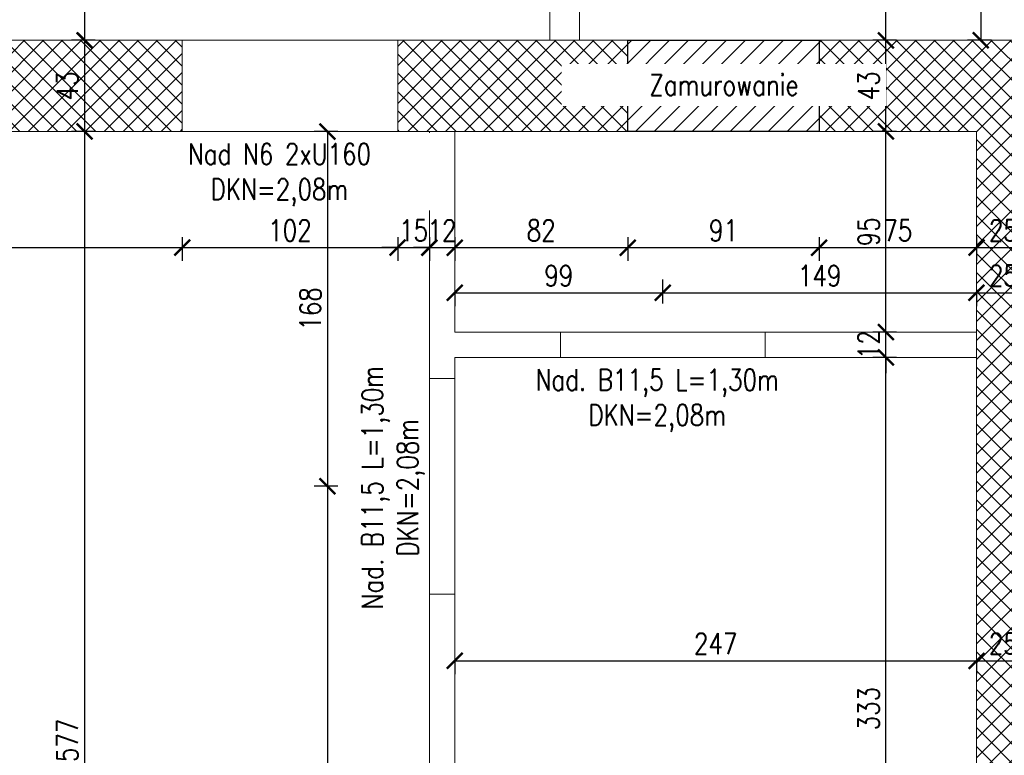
# Model space of a CAD drawing. Header units: millimetres. Extents: x 11984 to 50512, y -26688 to 13952.
# Tile 55 of 85: x 26337 to 26803, y 10064 to 10412. Entities that reach past the tile are written whole.
import ezdxf

# ---------------------------------------------------------------- set-up
doc = ezdxf.new("R2010")
doc.units = ezdxf.units.MM
doc.header["$MEASUREMENT"] = 0
doc.layers.add('e-cad_opisy', color=7, linetype='Continuous')
for name, color, linetype, lineweight in [('e-cad_wymiary', 5, 'Continuous', 9), ('k-kreskowanie', 252, 'Continuous', 9), ('k-sciany', 4, 'Continuous', 30), ('k-widok', 1, 'Continuous', 20), ('k-wyburzenia', 215, 'PNEUMATIC2', 9), ('k-ściany działowe', 2, 'Continuous', 20), ('k-ściany istniejące', 190, 'Continuous', 18)]:
    doc.layers.add(name, color=color, linetype=linetype, lineweight=lineweight)
doc.styles.add('e-cad_1', font='simplex.shx', dxfattribs={"width": 0.8})
doc.linetypes.add('PNEUMATIC2', pattern='A,0.5,-0.25,["//",Standard,S=0.2,R=0,X=-0.1,Y=-0.1],-0.25', length=1)
doc.dimstyles.new('e-cad_1_50_[cm]', dxfattribs={"dimscale": 5, "dimtxt": 2, "dimasz": 1.5, "dimexe": 1.25, "dimexo": 0.625, "dimtad": 1, "dimdec": 0, "dimrnd": 0.1, "dimdsep": 46, "dimtxsty": 'e-cad_1', "dimblk": 'ARCHTICK', "dimcen": 1.5, "dimclrd": 256, "dimclre": 256, "dimclrt": 7, "dimadec": 0, "dimazin": 0, "dimtfac": 1, "dimtdec": 0, "dimtix": 1, "dimtmove": 0, "dimatfit": 0, "dimfxl": 0, "dimarcsym": 0})

# ---------------------------------------------------------------- blocks, each defined once
blk = doc.blocks.new('_ArchTick')
at = {"color": 0, "linetype": 'ByBlock', "const_width": 0.15}
blk.add_lwpolyline([(-0.5, -0.5), (0.5, 0.5)], dxfattribs=at)
blk = doc.blocks.new('*D254')
at = {"layer": 'Defpoints', "color": 0}
for p in [(26042.83, 10359.34), (26414.3, 10359.34), (26414.3, 10304.35)]:
    blk.add_point(p, dxfattribs=at)
at = {"layer": 'e-cad_wymiary', "lineweight": -2}
for p, q in [((26042.83, 10309.35), (26042.83, 10298.1)), ((26414.3, 10309.35), (26414.3, 10298.1)), ((26042.83, 10304.35), (26414.3, 10304.35))]:
    blk.add_line(p, q, dxfattribs=at)
at = {"layer": 'e-cad_wymiary', "lineweight": -2, "xscale": 7.5, "yscale": 7.5, "zscale": 7.5, "rotation": 180}
blk.add_blockref('_ArchTick', (26042.83, 10304.35), dxfattribs=at)
at = {"layer": 'e-cad_wymiary', "lineweight": -2, "xscale": 7.5, "yscale": 7.5, "zscale": 7.5}
blk.add_blockref('_ArchTick', (26414.3, 10304.35), dxfattribs=at)
at = {"layer": 'e-cad_wymiary', "color": 7, "insert": (26228.57, 10312.48), "char_height": 10, "attachment_point": 5, "style": 'e-cad_1'}
blk.add_mtext('372', dxfattribs=at)
blk = doc.blocks.new('*D255')
at = {"layer": 'Defpoints', "color": 0}
for p in [(26414.3, 10359.34), (26516.3, 10359.34), (26516.3, 10304.35)]:
    blk.add_point(p, dxfattribs=at)
at = {"layer": 'e-cad_wymiary', "lineweight": -2}
for p, q in [((26414.3, 10309.35), (26414.3, 10298.1)), ((26516.3, 10309.35), (26516.3, 10298.1)), ((26414.3, 10304.35), (26516.3, 10304.35))]:
    blk.add_line(p, q, dxfattribs=at)
at = {"layer": 'e-cad_wymiary', "lineweight": -2, "xscale": 7.5, "yscale": 7.5, "zscale": 7.5, "rotation": 180}
blk.add_blockref('_ArchTick', (26414.3, 10304.35), dxfattribs=at)
at = {"layer": 'e-cad_wymiary', "lineweight": -2, "xscale": 7.5, "yscale": 7.5, "zscale": 7.5}
blk.add_blockref('_ArchTick', (26516.3, 10304.35), dxfattribs=at)
at = {"layer": 'e-cad_wymiary', "color": 7, "insert": (26465.3, 10312.48), "char_height": 10, "attachment_point": 5, "style": 'e-cad_1'}
blk.add_mtext('102', dxfattribs=at)
blk = doc.blocks.new('*D256')
at = {"layer": 'Defpoints', "color": 0}
for p in [(26516.3, 10359.34), (26531.3, 10359.34), (26531.3, 10304.35)]:
    blk.add_point(p, dxfattribs=at)
at = {"layer": 'e-cad_wymiary', "lineweight": -2}
for p, q in [((26516.3, 10309.35), (26516.3, 10298.1)), ((26531.3, 10309.35), (26531.3, 10298.1)), ((26516.3, 10304.35), (26508.8, 10304.35)), ((26516.3, 10304.35), (26531.3, 10304.35)), ((26531.3, 10304.35), (26538.8, 10304.35))]:
    blk.add_line(p, q, dxfattribs=at)
at = {"layer": 'e-cad_wymiary', "lineweight": -2, "xscale": 7.5, "yscale": 7.5, "zscale": 7.5}
blk.add_blockref('_ArchTick', (26516.3, 10304.35), dxfattribs=at)
at = {"layer": 'e-cad_wymiary', "lineweight": -2, "xscale": 7.5, "yscale": 7.5, "zscale": 7.5, "rotation": 180}
blk.add_blockref('_ArchTick', (26531.3, 10304.35), dxfattribs=at)
at = {"layer": 'e-cad_wymiary', "color": 7, "insert": (26523.8, 10312.48), "char_height": 10, "attachment_point": 5, "style": 'e-cad_1'}
blk.add_mtext('15', dxfattribs=at)
blk = doc.blocks.new('*D257')
at = {"layer": 'Defpoints', "color": 0}
for p in [(26531.3, 10359.34), (26543.3, 10349.87), (26543.3, 10304.35)]:
    blk.add_point(p, dxfattribs=at)
at = {"layer": 'e-cad_wymiary', "lineweight": -2}
for p, q in [((26531.3, 10309.35), (26531.3, 10298.1)), ((26543.3, 10309.35), (26543.3, 10298.1)), ((26531.3, 10304.35), (26523.8, 10304.35)), ((26531.3, 10304.35), (26543.3, 10304.35)), ((26543.3, 10304.35), (26550.8, 10304.35))]:
    blk.add_line(p, q, dxfattribs=at)
at = {"layer": 'e-cad_wymiary', "lineweight": -2, "xscale": 7.5, "yscale": 7.5, "zscale": 7.5}
blk.add_blockref('_ArchTick', (26531.3, 10304.35), dxfattribs=at)
at = {"layer": 'e-cad_wymiary', "lineweight": -2, "xscale": 7.5, "yscale": 7.5, "zscale": 7.5, "rotation": 180}
blk.add_blockref('_ArchTick', (26543.3, 10304.35), dxfattribs=at)
at = {"layer": 'e-cad_wymiary', "color": 7, "insert": (26537.3, 10312.48), "char_height": 10, "attachment_point": 5, "style": 'e-cad_1'}
blk.add_mtext('12', dxfattribs=at)
blk = doc.blocks.new('*D258')
at = {"layer": 'Defpoints', "color": 0}
for p in [(26625.2, 10359.34), (26543.3, 10349.87), (26625.2, 10304.35)]:
    blk.add_point(p, dxfattribs=at)
at = {"layer": 'e-cad_wymiary', "lineweight": -2}
for p, q in [((26543.3, 10309.35), (26543.3, 10298.1)), ((26625.2, 10309.35), (26625.2, 10298.1)), ((26543.3, 10304.35), (26625.2, 10304.35))]:
    blk.add_line(p, q, dxfattribs=at)
at = {"layer": 'e-cad_wymiary', "lineweight": -2, "xscale": 7.5, "yscale": 7.5, "zscale": 7.5, "rotation": 180}
blk.add_blockref('_ArchTick', (26543.3, 10304.35), dxfattribs=at)
at = {"layer": 'e-cad_wymiary', "lineweight": -2, "xscale": 7.5, "yscale": 7.5, "zscale": 7.5}
blk.add_blockref('_ArchTick', (26625.2, 10304.35), dxfattribs=at)
at = {"layer": 'e-cad_wymiary', "color": 7, "insert": (26584.25, 10312.48), "char_height": 10, "attachment_point": 5, "style": 'e-cad_1'}
blk.add_mtext('82', dxfattribs=at)
blk = doc.blocks.new('*D259')
at = {"layer": 'Defpoints', "color": 0}
for p in [(26625.2, 10359.34), (26715.79, 10359.34), (26715.79, 10304.35)]:
    blk.add_point(p, dxfattribs=at)
at = {"layer": 'e-cad_wymiary', "lineweight": -2}
for p, q in [((26625.2, 10309.35), (26625.2, 10298.1)), ((26715.79, 10309.35), (26715.79, 10298.1)), ((26625.2, 10304.35), (26715.79, 10304.35))]:
    blk.add_line(p, q, dxfattribs=at)
at = {"layer": 'e-cad_wymiary', "lineweight": -2, "xscale": 7.5, "yscale": 7.5, "zscale": 7.5, "rotation": 180}
blk.add_blockref('_ArchTick', (26625.2, 10304.35), dxfattribs=at)
at = {"layer": 'e-cad_wymiary', "lineweight": -2, "xscale": 7.5, "yscale": 7.5, "zscale": 7.5}
blk.add_blockref('_ArchTick', (26715.79, 10304.35), dxfattribs=at)
at = {"layer": 'e-cad_wymiary', "color": 7, "insert": (26670.5, 10312.48), "char_height": 10, "attachment_point": 5, "style": 'e-cad_1'}
blk.add_mtext('91', dxfattribs=at)
blk = doc.blocks.new('*D260')
at = {"layer": 'Defpoints', "color": 0}
for p in [(26715.79, 10359.34), (26790.3, 10336.76), (26790.3, 10304.35)]:
    blk.add_point(p, dxfattribs=at)
at = {"layer": 'e-cad_wymiary', "lineweight": -2}
for p, q in [((26715.79, 10309.35), (26715.79, 10298.1)), ((26790.3, 10309.35), (26790.3, 10298.1)), ((26715.79, 10304.35), (26790.3, 10304.35))]:
    blk.add_line(p, q, dxfattribs=at)
at = {"layer": 'e-cad_wymiary', "lineweight": -2, "xscale": 7.5, "yscale": 7.5, "zscale": 7.5, "rotation": 180}
blk.add_blockref('_ArchTick', (26715.79, 10304.35), dxfattribs=at)
at = {"layer": 'e-cad_wymiary', "lineweight": -2, "xscale": 7.5, "yscale": 7.5, "zscale": 7.5}
blk.add_blockref('_ArchTick', (26790.3, 10304.35), dxfattribs=at)
at = {"layer": 'e-cad_wymiary', "color": 7, "insert": (26753.05, 10312.48), "char_height": 10, "attachment_point": 5, "style": 'e-cad_1'}
blk.add_mtext('75', dxfattribs=at)
blk = doc.blocks.new('*D261')
at = {"layer": 'Defpoints', "color": 0}
for p in [(26790.3, 10336.76), (26815.7, 10336.76), (26815.7, 10304.35)]:
    blk.add_point(p, dxfattribs=at)
at = {"layer": 'e-cad_wymiary', "lineweight": -2}
for p, q in [((26790.3, 10309.35), (26790.3, 10298.1)), ((26815.7, 10309.35), (26815.7, 10298.1)), ((26790.3, 10304.35), (26815.7, 10304.35))]:
    blk.add_line(p, q, dxfattribs=at)
at = {"layer": 'e-cad_wymiary', "lineweight": -2, "xscale": 7.5, "yscale": 7.5, "zscale": 7.5, "rotation": 180}
blk.add_blockref('_ArchTick', (26790.3, 10304.35), dxfattribs=at)
at = {"layer": 'e-cad_wymiary', "lineweight": -2, "xscale": 7.5, "yscale": 7.5, "zscale": 7.5}
blk.add_blockref('_ArchTick', (26815.7, 10304.35), dxfattribs=at)
at = {"layer": 'e-cad_wymiary', "color": 7, "insert": (26803, 10312.48), "char_height": 10, "attachment_point": 5, "style": 'e-cad_1'}
blk.add_mtext('25', dxfattribs=at)
blk = doc.blocks.new('*D275')
at = {"layer": 'Defpoints', "color": 0}
for p in [(26543.3, 10283.57), (26641.8, 10282.95), (26641.8, 10264.34)]:
    blk.add_point(p, dxfattribs=at)
at = {"layer": 'e-cad_wymiary', "lineweight": -2}
for p, q in [((26641.8, 10277.95), (26641.8, 10289.2)), ((26543.3, 10282.95), (26543.3, 10276.7)), ((26543.3, 10282.95), (26641.8, 10282.95))]:
    blk.add_line(p, q, dxfattribs=at)
at = {"layer": 'e-cad_wymiary', "lineweight": -2, "xscale": 7.5, "yscale": 7.5, "zscale": 7.5, "rotation": 180}
blk.add_blockref('_ArchTick', (26543.3, 10282.95), dxfattribs=at)
at = {"layer": 'e-cad_wymiary', "lineweight": -2, "xscale": 7.5, "yscale": 7.5, "zscale": 7.5}
blk.add_blockref('_ArchTick', (26641.8, 10282.95), dxfattribs=at)
at = {"layer": 'e-cad_wymiary', "color": 7, "insert": (26592.55, 10291.07), "char_height": 10, "attachment_point": 5, "style": 'e-cad_1'}
blk.add_mtext('99', dxfattribs=at)
blk = doc.blocks.new('*D276')
at = {"layer": 'Defpoints', "color": 0}
for p in [(26790.3, 10287.69), (26790.3, 10282.95), (26641.8, 10264.34)]:
    blk.add_point(p, dxfattribs=at)
at = {"layer": 'e-cad_wymiary', "lineweight": -2}
for p, q in [((26641.8, 10277.95), (26641.8, 10289.2)), ((26641.8, 10282.95), (26790.3, 10282.95)), ((26790.3, 10284.56), (26790.3, 10276.7))]:
    blk.add_line(p, q, dxfattribs=at)
at = {"layer": 'e-cad_wymiary', "lineweight": -2, "xscale": 7.5, "yscale": 7.5, "zscale": 7.5, "rotation": 180}
blk.add_blockref('_ArchTick', (26641.8, 10282.95), dxfattribs=at)
at = {"layer": 'e-cad_wymiary', "lineweight": -2, "xscale": 7.5, "yscale": 7.5, "zscale": 7.5}
blk.add_blockref('_ArchTick', (26790.3, 10282.95), dxfattribs=at)
at = {"layer": 'e-cad_wymiary', "color": 7, "insert": (26716.05, 10291.07), "char_height": 10, "attachment_point": 5, "style": 'e-cad_1'}
blk.add_mtext('149', dxfattribs=at)
blk = doc.blocks.new('*D277')
at = {"layer": 'Defpoints', "color": 0}
for p in [(26790.3, 10287.69), (26815.7, 10282.95), (26815.7, 10268.75)]:
    blk.add_point(p, dxfattribs=at)
at = {"layer": 'e-cad_wymiary', "lineweight": -2}
for p, q in [((26815.7, 10277.95), (26815.7, 10289.2)), ((26790.3, 10284.56), (26790.3, 10276.7)), ((26790.3, 10282.95), (26815.7, 10282.95))]:
    blk.add_line(p, q, dxfattribs=at)
at = {"layer": 'e-cad_wymiary', "lineweight": -2, "xscale": 7.5, "yscale": 7.5, "zscale": 7.5, "rotation": 180}
blk.add_blockref('_ArchTick', (26790.3, 10282.95), dxfattribs=at)
at = {"layer": 'e-cad_wymiary', "lineweight": -2, "xscale": 7.5, "yscale": 7.5, "zscale": 7.5}
blk.add_blockref('_ArchTick', (26815.7, 10282.95), dxfattribs=at)
at = {"layer": 'e-cad_wymiary', "color": 7, "insert": (26803, 10291.07), "char_height": 10, "attachment_point": 5, "style": 'e-cad_1'}
blk.add_mtext('25', dxfattribs=at)
blk = doc.blocks.new('*D291')
at = {"layer": 'Defpoints', "color": 0}
for p in [(26543.3, 10111.99), (26790.3, 10111.99), (26790.3, 10108.69)]:
    blk.add_point(p, dxfattribs=at)
at = {"layer": 'e-cad_wymiary', "lineweight": -2}
for p, q in [((26543.3, 10108.87), (26543.3, 10102.44)), ((26543.3, 10108.69), (26790.3, 10108.69)), ((26790.3, 10108.87), (26790.3, 10102.44))]:
    blk.add_line(p, q, dxfattribs=at)
at = {"layer": 'e-cad_wymiary', "lineweight": -2, "xscale": 7.5, "yscale": 7.5, "zscale": 7.5, "rotation": 180}
blk.add_blockref('_ArchTick', (26543.3, 10108.69), dxfattribs=at)
at = {"layer": 'e-cad_wymiary', "lineweight": -2, "xscale": 7.5, "yscale": 7.5, "zscale": 7.5}
blk.add_blockref('_ArchTick', (26790.3, 10108.69), dxfattribs=at)
at = {"layer": 'e-cad_wymiary', "color": 7, "insert": (26666.8, 10116.81), "char_height": 10, "attachment_point": 5, "style": 'e-cad_1'}
blk.add_mtext('247', dxfattribs=at)
blk = doc.blocks.new('*D292')
at = {"layer": 'Defpoints', "color": 0}
for p in [(26815.7, 10129.3), (26790.3, 10111.99), (26815.7, 10108.69)]:
    blk.add_point(p, dxfattribs=at)
at = {"layer": 'e-cad_wymiary', "lineweight": -2}
for p, q in [((26815.7, 10113.69), (26815.7, 10102.44)), ((26790.3, 10108.87), (26790.3, 10102.44)), ((26790.3, 10108.69), (26815.7, 10108.69))]:
    blk.add_line(p, q, dxfattribs=at)
at = {"layer": 'e-cad_wymiary', "lineweight": -2, "xscale": 7.5, "yscale": 7.5, "zscale": 7.5, "rotation": 180}
blk.add_blockref('_ArchTick', (26790.3, 10108.69), dxfattribs=at)
at = {"layer": 'e-cad_wymiary', "lineweight": -2, "xscale": 7.5, "yscale": 7.5, "zscale": 7.5}
blk.add_blockref('_ArchTick', (26815.7, 10108.69), dxfattribs=at)
at = {"layer": 'e-cad_wymiary', "color": 7, "insert": (26803, 10116.81), "char_height": 10, "attachment_point": 5, "style": 'e-cad_1'}
blk.add_mtext('25', dxfattribs=at)
blk = doc.blocks.new('*D441')
at = {"layer": 'Defpoints', "color": 0}
for p in [(26381.25, 10552.52), (26368.09, 10402.52), (26392.86, 10402.52)]:
    blk.add_point(p, dxfattribs=at)
at = {"layer": 'e-cad_wymiary', "lineweight": -2}
for p, q in [((26373.09, 10552.52), (26361.84, 10552.52)), ((26368.09, 10552.52), (26368.09, 10402.52)), ((26373.09, 10402.52), (26361.84, 10402.52))]:
    blk.add_line(p, q, dxfattribs=at)
at = {"layer": 'e-cad_wymiary', "lineweight": -2, "xscale": 7.5, "yscale": 7.5, "zscale": 7.5}
for p, rotation in [((26368.09, 10552.52), 90), ((26368.09, 10402.52), 270)]:
    blk.add_blockref('_ArchTick', p, dxfattribs=dict(at, rotation=rotation))
at = {"layer": 'e-cad_wymiary', "color": 7, "insert": (26359.96, 10477.52), "char_height": 10, "attachment_point": 5, "rotation": 90, "style": 'e-cad_1'}
blk.add_mtext('150', dxfattribs=at)
blk = doc.blocks.new('*D442')
at = {"layer": 'Defpoints', "color": 0}
for p in [(26392.86, 10402.52), (26368.09, 10359.34), (26392.86, 10359.34)]:
    blk.add_point(p, dxfattribs=at)
at = {"layer": 'e-cad_wymiary', "lineweight": -2}
for p, q in [((26373.09, 10402.52), (26361.84, 10402.52)), ((26368.09, 10402.52), (26368.09, 10359.34)), ((26373.09, 10359.34), (26361.84, 10359.34))]:
    blk.add_line(p, q, dxfattribs=at)
at = {"layer": 'e-cad_wymiary', "lineweight": -2, "xscale": 7.5, "yscale": 7.5, "zscale": 7.5}
for p, rotation in [((26368.09, 10402.52), 90), ((26368.09, 10359.34), 270)]:
    blk.add_blockref('_ArchTick', p, dxfattribs=dict(at, rotation=rotation))
at = {"layer": 'e-cad_wymiary', "color": 7, "insert": (26359.96, 10380.93), "char_height": 10, "attachment_point": 5, "rotation": 90, "style": 'e-cad_1'}
blk.add_mtext('43', dxfattribs=at)
blk = doc.blocks.new('*D443')
at = {"layer": 'Defpoints', "color": 0}
for p in [(26392.86, 10359.34), (26368.09, 9782.76), (26377.63, 9782.76)]:
    blk.add_point(p, dxfattribs=at)
at = {"layer": 'e-cad_wymiary', "lineweight": -2}
for p, q in [((26373.09, 10359.34), (26361.84, 10359.34)), ((26368.09, 10359.34), (26368.09, 9782.76)), ((26373.09, 9782.76), (26361.84, 9782.76))]:
    blk.add_line(p, q, dxfattribs=at)
at = {"layer": 'e-cad_wymiary', "lineweight": -2, "xscale": 7.5, "yscale": 7.5, "zscale": 7.5}
for p, rotation in [((26368.09, 10359.34), 90), ((26368.09, 9782.76), 270)]:
    blk.add_blockref('_ArchTick', p, dxfattribs=dict(at, rotation=rotation))
at = {"layer": 'e-cad_wymiary', "color": 7, "insert": (26359.96, 10071.05), "char_height": 10, "attachment_point": 5, "rotation": 90, "style": 'e-cad_1'}
blk.add_mtext('577', dxfattribs=at)
blk = doc.blocks.new('*D450')
at = {"layer": 'Defpoints', "color": 0}
for p in [(26516.3, 10359.34), (26483.04, 10191.34), (26531.3, 10191.34)]:
    blk.add_point(p, dxfattribs=at)
at = {"layer": 'e-cad_wymiary', "lineweight": -2}
for p, q in [((26488.04, 10359.34), (26476.79, 10359.34)), ((26483.04, 10359.34), (26483.04, 10191.34)), ((26488.04, 10191.34), (26476.79, 10191.34))]:
    blk.add_line(p, q, dxfattribs=at)
at = {"layer": 'e-cad_wymiary', "lineweight": -2, "xscale": 7.5, "yscale": 7.5, "zscale": 7.5}
for p, rotation in [((26483.04, 10359.34), 90), ((26483.04, 10191.34), 270)]:
    blk.add_blockref('_ArchTick', p, dxfattribs=dict(at, rotation=rotation))
at = {"layer": 'e-cad_wymiary', "color": 7, "insert": (26474.91, 10275.34), "char_height": 10, "attachment_point": 5, "rotation": 90, "style": 'e-cad_1'}
blk.add_mtext('168', dxfattribs=at)
blk = doc.blocks.new('*D451')
at = {"layer": 'Defpoints', "color": 0}
for p in [(26531.3, 10191.34), (26483.04, 9845.26), (26531.3, 9845.26)]:
    blk.add_point(p, dxfattribs=at)
at = {"layer": 'e-cad_wymiary', "lineweight": -2}
for p, q in [((26488.04, 10191.34), (26476.79, 10191.34)), ((26483.04, 10191.34), (26483.04, 9845.26)), ((26488.04, 9845.26), (26476.79, 9845.26))]:
    blk.add_line(p, q, dxfattribs=at)
at = {"layer": 'e-cad_wymiary', "lineweight": -2, "xscale": 7.5, "yscale": 7.5, "zscale": 7.5}
for p, rotation in [((26483.04, 10191.34), 90), ((26483.04, 9845.26), 270)]:
    blk.add_blockref('_ArchTick', p, dxfattribs=dict(at, rotation=rotation))
at = {"layer": 'e-cad_wymiary', "color": 7, "insert": (26474.91, 10018.3), "char_height": 10, "attachment_point": 5, "rotation": 90, "style": 'e-cad_1'}
blk.add_mtext('346', dxfattribs=at)
blk = doc.blocks.new('*D456')
at = {"layer": 'Defpoints', "color": 0}
for p in [(26816.55, 10552.52), (26792.36, 10402.52), (26815.7, 10402.52)]:
    blk.add_point(p, dxfattribs=at)
at = {"layer": 'e-cad_wymiary', "lineweight": -2}
for p, q in [((26797.36, 10552.52), (26786.11, 10552.52)), ((26792.36, 10552.52), (26792.36, 10402.52)), ((26797.36, 10402.52), (26786.11, 10402.52))]:
    blk.add_line(p, q, dxfattribs=at)
at = {"layer": 'e-cad_wymiary', "lineweight": -2, "xscale": 7.5, "yscale": 7.5, "zscale": 7.5}
for p, rotation in [((26792.36, 10552.52), 90), ((26792.36, 10402.52), 270)]:
    blk.add_blockref('_ArchTick', p, dxfattribs=dict(at, rotation=rotation))
at = {"layer": 'e-cad_wymiary', "color": 7, "insert": (26784.23, 10477.52), "char_height": 10, "attachment_point": 5, "rotation": 90, "style": 'e-cad_1'}
blk.add_mtext('150', dxfattribs=at)
blk = doc.blocks.new('*D459')
at = {"layer": 'Defpoints', "color": 0}
for p in [(26747.41, 10252.34), (26790.3, 10252.34), (26790.3, 9919.76)]:
    blk.add_point(p, dxfattribs=at)
at = {"layer": 'e-cad_wymiary', "lineweight": -2}
for p, q in [((26752.41, 10252.34), (26741.16, 10252.34)), ((26747.41, 9919.76), (26747.41, 10252.34)), ((26752.41, 9919.76), (26741.16, 9919.76))]:
    blk.add_line(p, q, dxfattribs=at)
at = {"layer": 'e-cad_wymiary', "lineweight": -2, "xscale": 7.5, "yscale": 7.5, "zscale": 7.5}
for p, rotation in [((26747.41, 10252.34), 90), ((26747.41, 9919.76), 270)]:
    blk.add_blockref('_ArchTick', p, dxfattribs=dict(at, rotation=rotation))
at = {"layer": 'e-cad_wymiary', "color": 7, "insert": (26739.28, 10086.05), "char_height": 10, "attachment_point": 5, "rotation": 90, "style": 'e-cad_1'}
blk.add_mtext('333', dxfattribs=at)
blk = doc.blocks.new('*D460')
at = {"layer": 'Defpoints', "color": 0}
for p in [(26747.41, 10264.34), (26790.3, 10264.34), (26790.3, 10252.34)]:
    blk.add_point(p, dxfattribs=at)
at = {"layer": 'e-cad_wymiary', "lineweight": -2}
for p, q in [((26747.41, 10264.34), (26747.41, 10271.84)), ((26752.41, 10264.34), (26741.16, 10264.34)), ((26747.41, 10252.34), (26747.41, 10264.34)), ((26752.41, 10252.34), (26741.16, 10252.34)), ((26747.41, 10252.34), (26747.41, 10244.84))]:
    blk.add_line(p, q, dxfattribs=at)
at = {"layer": 'e-cad_wymiary', "lineweight": -2, "xscale": 7.5, "yscale": 7.5, "zscale": 7.5}
for p, rotation in [((26747.41, 10264.34), 270), ((26747.41, 10252.34), 90)]:
    blk.add_blockref('_ArchTick', p, dxfattribs=dict(at, rotation=rotation))
at = {"layer": 'e-cad_wymiary', "color": 7, "insert": (26739.28, 10258.34), "char_height": 10, "attachment_point": 5, "rotation": 90, "style": 'e-cad_1'}
blk.add_mtext('12', dxfattribs=at)
blk = doc.blocks.new('*D461')
at = {"layer": 'Defpoints', "color": 0}
for p in [(26747.41, 10359.34), (26790.3, 10359.34), (26790.3, 10264.34)]:
    blk.add_point(p, dxfattribs=at)
at = {"layer": 'e-cad_wymiary', "lineweight": -2}
for p, q in [((26752.41, 10359.34), (26741.16, 10359.34)), ((26747.41, 10264.34), (26747.41, 10359.34)), ((26752.41, 10264.34), (26741.16, 10264.34))]:
    blk.add_line(p, q, dxfattribs=at)
at = {"layer": 'e-cad_wymiary', "lineweight": -2, "xscale": 7.5, "yscale": 7.5, "zscale": 7.5}
for p, rotation in [((26747.41, 10359.34), 90), ((26747.41, 10264.34), 270)]:
    blk.add_blockref('_ArchTick', p, dxfattribs=dict(at, rotation=rotation))
at = {"layer": 'e-cad_wymiary', "color": 7, "insert": (26739.28, 10311.84), "char_height": 10, "attachment_point": 5, "rotation": 90, "style": 'e-cad_1'}
blk.add_mtext('95', dxfattribs=at)
blk = doc.blocks.new('*D462')
at = {"layer": 'Defpoints', "color": 0}
for p in [(26747.41, 10402.52), (26765.75, 10402.52), (26790.3, 10359.34)]:
    blk.add_point(p, dxfattribs=at)
at = {"layer": 'e-cad_wymiary', "lineweight": -2}
for p, q in [((26752.41, 10402.52), (26741.16, 10402.52)), ((26747.41, 10359.34), (26747.41, 10402.52)), ((26752.41, 10359.34), (26741.16, 10359.34))]:
    blk.add_line(p, q, dxfattribs=at)
at = {"layer": 'e-cad_wymiary', "lineweight": -2, "xscale": 7.5, "yscale": 7.5, "zscale": 7.5}
for p, rotation in [((26747.41, 10402.52), 90), ((26747.41, 10359.34), 270)]:
    blk.add_blockref('_ArchTick', p, dxfattribs=dict(at, rotation=rotation))
at = {"layer": 'e-cad_wymiary', "color": 7, "insert": (26739.28, 10380.93), "char_height": 10, "attachment_point": 5, "rotation": 90, "style": 'e-cad_1'}
blk.add_mtext('43', dxfattribs=at)
blk = doc.blocks.new('*D463')
at = {"layer": 'Defpoints', "color": 0}
for p in [(26747.41, 10552.52), (26765.75, 10552.52), (26765.75, 10402.52)]:
    blk.add_point(p, dxfattribs=at)
at = {"layer": 'e-cad_wymiary', "lineweight": -2}
for p, q in [((26752.41, 10552.52), (26741.16, 10552.52)), ((26747.41, 10402.52), (26747.41, 10552.52)), ((26752.41, 10402.52), (26741.16, 10402.52))]:
    blk.add_line(p, q, dxfattribs=at)
at = {"layer": 'e-cad_wymiary', "lineweight": -2, "xscale": 7.5, "yscale": 7.5, "zscale": 7.5}
for p, rotation in [((26747.41, 10552.52), 90), ((26747.41, 10402.52), 270)]:
    blk.add_blockref('_ArchTick', p, dxfattribs=dict(at, rotation=rotation))
at = {"layer": 'e-cad_wymiary', "color": 7, "insert": (26739.28, 10477.52), "char_height": 10, "attachment_point": 5, "rotation": 90, "style": 'e-cad_1'}
blk.add_mtext('150', dxfattribs=at)

msp = doc.modelspace()

# ---------------------------------------------------------------- hatches: boundary and pattern name
at = {"layer": 'k-kreskowanie'}
h = msp.add_hatch(dxfattribs=at)
h.set_pattern_fill('ANSI37', color=256, scale=2, style=0)
h.set_pattern_definition([(45, (28373.457, -11648.78), (-4.490128, 4.490128), []), (135, (28373.457, -11648.78), (-4.490128, -4.490128), [])])
h.paths.add_polyline_path([(27927.37, 10359.34), (27927.37, 10402.52), (27937.53, 10402.52), (27937.53, 10552.38), (27962.93, 10552.38), (27962.93, 10402.52), (28375.26, 10402.52), (28375.26, 10522.75), (28418.44, 10522.75), (28418.44, 9739.58), (28375.26, 9739.58), (28310.14, 9739.58), (28310.14, 9782.76), (28375.26, 9782.76), (28375.26, 10359.34)])
h.paths.add_polyline_path([(27927.37, 10791.99), (27927.37, 10834.32), (27937.53, 10834.32), (28375.26, 10834.32), (28375.26, 11331.32), (28293.98, 11331.32), (28293.98, 11374.5), (28418.44, 11374.5), (28418.44, 10677.69), (28375.26, 10677.69), (28375.26, 10791.99), (27962.93, 10791.99), (27962.93, 10654.38), (27937.53, 10654.38), (27937.53, 10791.99)])
h.paths.add_polyline_path([(28013.73, 10806.38), (28034.05, 10806.38), (28034.05, 10819.93), (28013.73, 10819.93)], flags=16)
h.paths.add_polyline_path([(27974.79, 10806.38), (27993.41, 10806.38), (27993.41, 10819.93), (27974.79, 10819.93)], flags=16)
h.paths.add_polyline_path([(25423.3, 10686.04), (25423.3, 11090.05), (25468.3, 11090.05), (25468.3, 10833.52), (25771.3, 10833.52), (25771.3, 10927.02), (25795.3, 10927.02), (25795.3, 10833.52), (25802.3, 10833.52), (25802.3, 10794.52), (25468.3, 10794.52), (25468.3, 10686.04)])
h.paths.add_polyline_path([(27545.53, 10791.99), (27545.53, 10834.32), (27662.37, 10834.32), (27662.37, 11374.5), (27785.98, 11374.5), (27785.98, 11331.32), (27705.55, 11331.32), (27705.55, 10834.32), (27727.56, 10834.32), (27727.56, 10791.99), (27714.68, 10791.99), (27714.68, 10816.54), (27639.68, 10816.54), (27639.68, 10791.99)])
h.paths.add_polyline_path([(25423.3, 10284.84), (25423.3, 10539.8), (25468.3, 10539.8), (25468.3, 10402.52), (25595.68, 10402.52), (25904.3, 10402.52), (25904.3, 10422.52), (25930.34, 10422.52), (25930.34, 10402.52), (25952.83, 10402.52), (25952.83, 10359.34), (25468.3, 10359.34), (25468.3, 10284.84)])
h.paths.add_polyline_path([(26715.79, 10359.34), (26715.79, 10402.52), (26815.7, 10402.52), (26815.7, 10017.29), (26908.83, 10017.29), (26908.83, 9992.74), (26815.7, 9992.74), (26815.7, 9907.76), (26790.3, 9907.76), (26790.3, 10359.34)])
h.paths.add_polyline_path([(26407.3, 10791.99), (26407.3, 10834.32), (26415.3, 10834.32), (26415.3, 10862.32), (26460.3, 10862.32), (26460.3, 10834.32), (26661.61, 10834.32), (26661.61, 10791.99), (26602.34, 10791.99), (26602.34, 10566.78), (26588.34, 10566.78), (26588.34, 10791.99)])
h.paths.add_polyline_path([(27030.91, 9992.74), (27030.91, 10017.29), (27040.91, 10017.29), (27040.91, 10402.52), (27172.47, 10402.52), (27172.47, 10359.34), (27078.47, 10359.34), (27078.47, 10281.34), (27065.47, 10281.34), (27065.47, 9907.76), (27040.91, 9907.76), (27040.91, 9992.74)])
h.paths.add_polyline_path([(27429.77, 10359.34), (27429.77, 10402.52), (27827.47, 10402.52), (27827.47, 10359.34), (27749.03, 10359.34), (27749.03, 10281.34), (27710.63, 10281.34), (27710.63, 10359.34)])
h.paths.add_polyline_path([(27722.63, 10293.34), (27737.03, 10293.34), (27737.03, 10314.34), (27722.63, 10314.34)], flags=16)
h.paths.add_polyline_path([(27722.63, 10326.34), (27737.03, 10326.34), (27737.03, 10347.34), (27722.63, 10347.34)], flags=16)
h.paths.add_polyline_path([(25423.3, 9739.58), (25423.3, 10131.59), (25468.3, 10131.59), (25468.3, 9782.76), (25524.89, 9782.76), (25524.89, 9739.58)])
h.paths.add_polyline_path([(26086.59, 10794.52), (26086.59, 10833.52), (26140.3, 10833.52), (26140.3, 10849.32), (26181.3, 10849.32), (26181.3, 10834.32), (26317.3, 10834.32), (26317.3, 10801.99), (26304.3, 10801.99), (26304.3, 10793.99), (26284.34, 10793.99), (26284.34, 10731.52), (26267.34, 10731.52), (26267.34, 10794.52)])
h.paths.add_polyline_path([(26042.83, 10359.34), (26042.83, 10402.52), (26414.3, 10402.52), (26414.3, 10359.34)])
h.paths.add_polyline_path([(27179.77, 10791.99), (27179.77, 10834.32), (27390.59, 10834.32), (27390.59, 10791.99)])
h.paths.add_polyline_path([(26816.55, 10791.99), (26816.55, 10834.32), (27024.83, 10834.32), (27024.83, 10791.99)])
h.paths.add_polyline_path([(27940.92, 11331.32), (27940.92, 11374.5), (28139.04, 11374.5), (28139.04, 11331.32)])
h.paths.add_polyline_path([(27664.13, 9739.58), (27664.13, 9782.76), (27710.63, 9782.76), (27710.63, 9812.76), (27736.03, 9812.76), (27736.03, 9782.76), (27770.25, 9782.76), (27770.25, 9739.58)])
h.paths.add_polyline_path([(26720.94, 9739.58), (26720.94, 9782.76), (26850.88, 9782.76), (26850.88, 9739.58)])
h.paths.add_polyline_path([(26993.88, 9739.58), (26993.88, 9782.76), (27123.82, 9782.76), (27123.82, 9739.58), (27007.05, 9739.58)])
h.paths.add_polyline_path([(26516.3, 10359.34), (26516.3, 10402.52), (26625.2, 10402.52), (26625.2, 10359.34)])
h.paths.add_polyline_path([(25904.3, 10774.52), (25904.3, 10833.52), (25980.3, 10833.52), (25980.3, 10794.52), (25930.34, 10794.52), (25930.34, 10774.52)])
h.paths.add_polyline_path([(26074.94, 9739.58), (26074.94, 9782.76), (26171.32, 9782.76), (26171.32, 9739.58)])
h.paths.add_polyline_path([(27272.37, 10359.34), (27272.37, 10402.52), (27327.77, 10402.52), (27327.77, 10359.34)])
h.paths.add_polyline_path([(25674.89, 9739.58), (25674.89, 9782.76), (25725.12, 9782.76), (25725.12, 9739.58)])
h.paths.add_polyline_path([(26267.34, 10604.52), (26267.34, 10731.52), (26284.34, 10731.52), (26284.34, 10604.52)])
h.paths.add_polyline_path([(26521.13, 9739.58), (26521.13, 9782.76), (26570.94, 9782.76), (26570.94, 9739.58)])
h.paths.add_polyline_path([(26321.32, 9739.58), (26321.32, 9782.76), (26371.13, 9782.76), (26371.13, 9739.58)])
h.paths.add_polyline_path([(25875.12, 9739.58), (25875.12, 9782.76), (25924.94, 9782.76), (25924.94, 9739.58)])
h.paths.add_polyline_path([(27273.82, 9739.58), (27273.82, 9782.76), (27319.4, 9782.76), (27319.4, 9739.58)])
h.paths.add_polyline_path([(27920.25, 9739.58), (27920.25, 9782.76), (27965.4, 9782.76), (27965.4, 9739.58)])
h.paths.add_polyline_path([(27469.4, 9739.58), (27469.4, 9782.76), (27514.13, 9782.76), (27514.13, 9739.58)])
h.paths.add_polyline_path([(28115.4, 9739.58), (28115.4, 9782.76), (28160.14, 9782.76), (28160.14, 9739.58)])
h.paths.add_polyline_path([(25771.3, 11029.02), (25771.3, 11072.32), (25795.3, 11072.32), (25795.3, 11051.92), (25795.3, 11029.02)])
h.paths.add_polyline_path([(27959.21, 10448.92), (27941.26, 10448.92), (27941.26, 10463.92), (27959.21, 10463.92)], flags=24)
h.paths.add_polyline_path([(27989.88, 10389.91), (27989.88, 10371.96), (27974.88, 10371.96), (27974.88, 10389.91)], flags=24)
h.paths.add_polyline_path([(28328.34, 10389.91), (28328.34, 10371.96), (28313.34, 10371.96), (28313.34, 10389.91)], flags=24)
h.paths.add_polyline_path([(27989.88, 10822.13), (27989.88, 10804.18), (27974.88, 10804.18), (27974.88, 10822.13)], flags=24)
h.paths.add_polyline_path([(28328.34, 10822.13), (28328.34, 10804.18), (28313.34, 10804.18), (28313.34, 10822.13)], flags=24)
h.paths.add_polyline_path([(25792.47, 10866.66), (25774.13, 10866.66), (25774.13, 10881.66), (25792.47, 10881.66)], flags=24)
h.paths.add_polyline_path([(25686.35, 10822.81), (25686.35, 10805.24), (25671.35, 10805.24), (25671.35, 10822.81)], flags=24)
h.paths.add_polyline_path([(26811.98, 10109.31), (26794.02, 10109.31), (26794.02, 10124.31), (26811.98, 10124.31)], flags=24)
h.paths.add_polyline_path([(26811.98, 10283.57), (26794.02, 10283.57), (26794.02, 10298.57), (26811.98, 10298.57)], flags=24)
h.paths.add_polyline_path([(26746.78, 10389.91), (26746.78, 10371.96), (26731.78, 10371.96), (26731.78, 10389.91)], flags=24)
h.paths.add_polyline_path([(26872.85, 10013.99), (26872.85, 9996.04), (26857.85, 9996.04), (26857.85, 10013.99)], flags=24)
h.paths.add_polyline_path([(26811.98, 10304.98), (26794.02, 10304.98), (26794.02, 10319.98), (26811.98, 10319.98)], flags=24)
h.paths.add_polyline_path([(27157.91, 10389.91), (27157.91, 10371.96), (27142.91, 10371.96), (27142.91, 10389.91)], flags=24)
h.paths.add_polyline_path([(27062.17, 10109.31), (27044.21, 10109.31), (27044.21, 10124.31), (27062.17, 10124.31)], flags=24)
h.paths.add_polyline_path([(27068.67, 10283.57), (27050.71, 10283.57), (27050.71, 10298.57), (27068.67, 10298.57)], flags=24)
h.paths.add_polyline_path([(27068.67, 10304.98), (27050.71, 10304.98), (27050.71, 10319.98), (27068.67, 10319.98)], flags=24)
h.paths.add_polyline_path([(27585.58, 10389.91), (27585.58, 10371.96), (27570.58, 10371.96), (27570.58, 10389.91)], flags=24)
h.paths.add_polyline_path([(27770.37, 10389.91), (27770.37, 10371.96), (27755.37, 10371.96), (27755.37, 10389.91)], flags=24)
h.paths.add_polyline_path([(27738.8, 10304.98), (27720.85, 10304.98), (27720.85, 10319.98), (27738.8, 10319.98)], flags=24)
h.paths.add_polyline_path([(26110.57, 10822.81), (26110.57, 10805.24), (26095.57, 10805.24), (26095.57, 10822.81)], flags=24)
h.paths.add_polyline_path([(26367.46, 10389.91), (26367.46, 10371.96), (26352.46, 10371.96), (26352.46, 10389.91)], flags=24)
h.paths.add_polyline_path([(26284.05, 10652.29), (26267.63, 10652.29), (26267.63, 10667.29), (26284.05, 10667.29)], flags=24)
h.paths.add_polyline_path([(27711.59, 10243.02), (27477.64, 10243.02), (27477.64, 10296.6), (27711.59, 10296.6)], flags=9)
h.paths.add_polyline_path([(27959.21, 10652.29), (27941.26, 10652.29), (27941.26, 10667.29), (27959.21, 10667.29)], flags=9)
h.paths.add_polyline_path([(25686.35, 10412.6), (25686.35, 10395.03), (25671.35, 10395.03), (25671.35, 10412.6)], flags=9)
h.paths.add_polyline_path([(27940.67, 10730.09), (27924.24, 10730.09), (27924.24, 10745.09), (27940.67, 10745.09)], flags=9)
h.paths.add_polyline_path([(26603.74, 10652.29), (26586.94, 10652.29), (26586.94, 10667.29), (26603.74, 10667.29)], flags=9)
h.paths.add_polyline_path([(25803.97, 10866.66), (25793.63, 10866.66), (25793.63, 10881.66), (25803.97, 10881.66)], flags=9)
h = msp.add_hatch(dxfattribs=at)
h.set_pattern_fill('ANSI31', color=256, scale=2, angle=360, style=0)
h.set_pattern_definition([(405, (28373.457, -11648.78), (-4.490128, 4.490128), [])])
h.paths.add_polyline_path([(27172.47, 10359.34), (27272.37, 10359.34), (27272.37, 10402.52), (27179.77, 10402.52), (27172.47, 10402.52)])
h.paths.add_polyline_path([(27827.47, 10402.52), (27827.47, 10359.34), (27927.37, 10359.34), (27927.37, 10402.52)])
h.paths.add_polyline_path([(26625.2, 10359.34), (26715.79, 10359.34), (26715.79, 10402.52), (26625.2, 10402.52)])
h.paths.add_polyline_path([(25952.83, 10359.34), (26042.83, 10359.34), (26042.83, 10402.52), (25953.18, 10402.52), (25952.83, 10402.52)])
h.paths.add_polyline_path([(26415.3, 11078.49), (26460.3, 11078.49), (26460.3, 11005.32), (26415.3, 11005.32), (26415.3, 11078.49)])
h.paths.add_polyline_path([(26317.3, 10834.32), (26332.3, 10834.32), (26332.3, 10809.77), (26407.3, 10809.77), (26407.3, 10801.99), (26317.3, 10801.99)])
h.paths.add_polyline_path([(26140.3, 10951.32), (26140.3, 11018.43), (26148.3, 11018.43), (26148.3, 11005.43), (26181.3, 11005.43), (26181.3, 10951.32)])
h.paths.add_polyline_path([(26039.3, 10375), (25958.11, 10375), (25958.11, 10390), (26039.3, 10390)], flags=24)
h.paths.add_polyline_path([(26711.33, 10373.86), (26630.14, 10373.86), (26630.14, 10388.86), (26711.33, 10388.86)], flags=24)
h.paths.add_polyline_path([(26367.46, 10811.05), (26367.46, 10800.71), (26352.46, 10800.71), (26352.46, 10811.05)], flags=9)
h.paths.add_polyline_path([(26429.61, 11016.85), (26301.94, 11016.85), (26301.94, 11050.42), (26429.61, 11050.42)], flags=9)
h.paths.add_polyline_path([(27263.49, 10374.43), (27182.3, 10374.43), (27182.3, 10389.43), (27263.49, 10389.43)], flags=24)
h.paths.add_polyline_path([(27917.06, 10374.3), (27835.87, 10374.3), (27835.87, 10389.3), (27917.06, 10389.3)], flags=24)

# ---------------------------------------------------------------- linework, layer by layer
at = {"layer": 'k-sciany'}
msp.add_lwpolyline([(26625.2, 10402.52), (26715.79, 10402.52), (26715.79, 10359.34), (26625.2, 10359.34)], close=True, dxfattribs=at)
at = {"layer": 'k-widok'}
for p, q in [((26593.3, 10264.34), (26690.3, 10264.34)), ((26593.3, 10252.34), (26690.3, 10252.34)), ((26531.3, 10242.34), (26531.3, 10140.34)), ((26543.3, 10242.34), (26543.3, 10140.34))]:
    msp.add_line(p, q, dxfattribs=at)
at = {"layer": 'k-wyburzenia', "ltscale": 25}
for p, q in [((26414.3, 10402.52), (26516.3, 10402.52)), ((26414.3, 10359.34), (26516.3, 10359.34))]:
    msp.add_line(p, q, dxfattribs=at)
msp.add_lwpolyline([(26588.34, 10402.52), (26588.34, 10466.87), (26602.34, 10466.87), (26602.34, 10402.52)], dxfattribs=at)
at = {"layer": 'k-ściany działowe'}
for points in [[(26531.3, 10359.34), (26531.3, 10242.34), (26543.3, 10242.34), (26543.3, 10252.34), (26593.3, 10252.34), (26593.3, 10264.34), (26543.3, 10264.34), (26543.3, 10359.34), (26531.3, 10359.34)], [(26531.3, 10140.34), (26531.3, 9896.26), (26543.3, 9896.26), (26543.3, 9907.76), (26790.3, 9907.76), (26790.3, 9919.76), (26543.3, 9919.76), (26543.3, 10140.34), (26531.3, 10140.34)]]:
    msp.add_lwpolyline(points, dxfattribs=at)
msp.add_lwpolyline([(26690.3, 10264.34), (26790.3, 10264.34), (26790.3, 10252.34), (26690.3, 10252.34)], close=True, dxfattribs=at)
at = {"layer": 'k-ściany istniejące'}
for p, q in [((26414.3, 10359.34), (26414.3, 10402.52)), ((26516.3, 10359.34), (26516.3, 10402.52))]:
    msp.add_line(p, q, dxfattribs=at)
for points in [[(26414.3, 10402.52), (26042.83, 10402.52)], [(26625.2, 10402.52), (26516.3, 10402.52)], [(26815.7, 10402.52), (26715.79, 10402.52)], [(26042.83, 10359.34), (26414.3, 10359.34)], [(26516.3, 10359.34), (26625.2, 10359.34)], [(26715.79, 10359.34), (26790.3, 10359.34)], [(26790.3, 10359.34), (26790.3, 9907.76)]]:
    msp.add_lwpolyline(points, dxfattribs=at)

# ---------------------------------------------------------------- dimensions: what is measured, and where the dimension line sits
at = {"layer": 'e-cad_wymiary'}
for base, p1, p2, picture, middle in [((26368.09, 10402.52), (26381.25, 10552.52), (26392.86, 10402.52), '*D441', (26359.96, 10477.52)), ((26747.41, 10552.52), (26765.75, 10402.52), (26765.75, 10552.52), '*D463', (26739.28, 10477.52)), ((26792.36, 10402.52), (26816.55, 10552.52), (26815.7, 10402.52), '*D456', (26784.23, 10477.52)), ((26368.09, 10359.34), (26392.86, 10402.52), (26392.86, 10359.34), '*D442', (26359.96, 10380.93)), ((26747.41, 10402.52), (26790.3, 10359.34), (26765.75, 10402.52), '*D462', (26739.28, 10380.93)), ((26368.09, 9782.76), (26392.86, 10359.34), (26377.63, 9782.76), '*D443', (26359.96, 10071.05)), ((26747.41, 10359.34), (26790.3, 10264.34), (26790.3, 10359.34), '*D461', (26739.28, 10311.84)), ((26747.41, 10264.34), (26790.3, 10252.34), (26790.3, 10264.34), '*D460', (26739.28, 10258.34)), ((26747.41, 10252.34), (26790.3, 9919.76), (26790.3, 10252.34), '*D459', (26739.28, 10086.05))]:
    dim = msp.add_linear_dim(base=base, p1=p1, p2=p2, angle=90, dimstyle='e-cad_1_50_[cm]', override={"dimtmove": 1}, dxfattribs=at)
    dim.commit()
    dim.dimension.update_dxf_attribs({"geometry": picture, "text_midpoint": middle})
for base, p1, p2, picture, middle in [((26543.3, 10304.35), (26531.3, 10359.34), (26543.3, 10349.87), '*D257', (26537.3, 10312.48)), ((26625.2, 10304.35), (26543.3, 10349.87), (26625.2, 10359.34), '*D258', (26584.25, 10312.48)), ((26715.79, 10304.35), (26625.2, 10359.34), (26715.79, 10359.34), '*D259', (26670.5, 10312.48)), ((26790.3, 10304.35), (26715.79, 10359.34), (26790.3, 10336.76), '*D260', (26753.05, 10312.48)), ((26815.7, 10304.35), (26790.3, 10336.76), (26815.7, 10336.76), '*D261', (26803, 10312.48)), ((26790.29984322, 10282.9475196), (26641.79984322, 10264.34289632), (26790.29984322, 10287.68869553), '*D276', (26716.04984322, 10291.0725196)), ((26815.7, 10282.95), (26790.3, 10287.69), (26815.7, 10268.75), '*D277', (26803, 10291.07)), ((26815.7, 10108.69), (26790.3, 10111.99), (26815.7, 10129.3), '*D292', (26803, 10116.81))]:
    dim = msp.add_linear_dim(base=base, p1=p1, p2=p2, dimstyle='e-cad_1_50_[cm]', override={"dimtmove": 1}, dxfattribs=at)
    dim.commit()
    dim.dimension.update_dxf_attribs({"geometry": picture, "text_midpoint": middle})
for base, p1, p2, picture, middle in [((26641.79984322, 10282.9475196), (26543.29984322, 10283.57295132), (26641.79984322, 10264.34289632), '*D275', (26592.54984322, 10291.0725196)), ((26790.3, 10108.69), (26543.3, 10111.99), (26790.3, 10111.99), '*D291', (26666.8, 10116.81))]:
    dim = msp.add_linear_dim(base=base, p1=p1, p2=p2, dimstyle='e-cad_1_50_[cm]', dxfattribs=at)
    dim.commit()
    dim.dimension.update_dxf_attribs({"geometry": picture, "text_midpoint": middle})

# ---------------------------------------------------------------- next in the draw order: texts
at = {"layer": 'e-cad_opisy', "linetype": 'Continuous', "char_height": 10, "width": 143.6031, "attachment_point": 2, "style": 'e-cad_1', "bg_fill": 2}
for s, insert in [('Zamurowanie ', (26670.73, 10386.36)), ('Nad N6 2xU160\\PDKN=2,08m', (26460.31, 10353.67)), ('Nad. B11,5 L=1,30m\\PDKN=2,08m', (26639.11, 10246.77))]:
    msp.add_mtext(s, dxfattribs=dict(at, insert=insert))
at = {"layer": 'e-cad_opisy', "linetype": 'Continuous', "insert": (26499.34, 10190.69), "char_height": 10, "width": 143.6031, "attachment_point": 2, "rotation": 90, "style": 'e-cad_1', "bg_fill": 2}
msp.add_mtext('Nad. B11,5 L=1,30m\\PDKN=2,08m', dxfattribs=at)

# ---------------------------------------------------------------- next in the draw order: dimensions: what is measured, and where the dimension line sits
at = {"layer": 'e-cad_wymiary'}
dim = msp.add_linear_dim(base=(26483.04, 10191.34), p1=(26516.3, 10359.34), p2=(26531.3, 10191.34), angle=90, dimstyle='e-cad_1_50_[cm]', dxfattribs=at)
dim.commit()
dim.dimension.update_dxf_attribs({"geometry": '*D450', "text_midpoint": (26474.91, 10275.34)})
for base, p1, p2, picture, middle in [((26414.3, 10304.35), (26042.83, 10359.34), (26414.3, 10359.34), '*D254', (26228.57, 10312.48)), ((26516.3, 10304.35), (26414.3, 10359.34), (26516.3, 10359.34), '*D255', (26465.3, 10312.48)), ((26531.3, 10304.35), (26516.3, 10359.34), (26531.3, 10359.34), '*D256', (26523.8, 10312.48))]:
    dim = msp.add_linear_dim(base=base, p1=p1, p2=p2, dimstyle='e-cad_1_50_[cm]', override={"dimtmove": 1}, dxfattribs=at)
    dim.commit()
    dim.dimension.update_dxf_attribs({"geometry": picture, "text_midpoint": middle})
dim = msp.add_linear_dim(base=(26483.04, 9845.26), p1=(26531.3, 10191.34), p2=(26531.3, 9845.26), angle=90, dimstyle='e-cad_1_50_[cm]', override={"dimtmove": 1}, dxfattribs=at)
dim.commit()
dim.dimension.update_dxf_attribs({"geometry": '*D451', "text_midpoint": (26474.91, 10018.3)})

doc.saveas('drawing.dxf')
